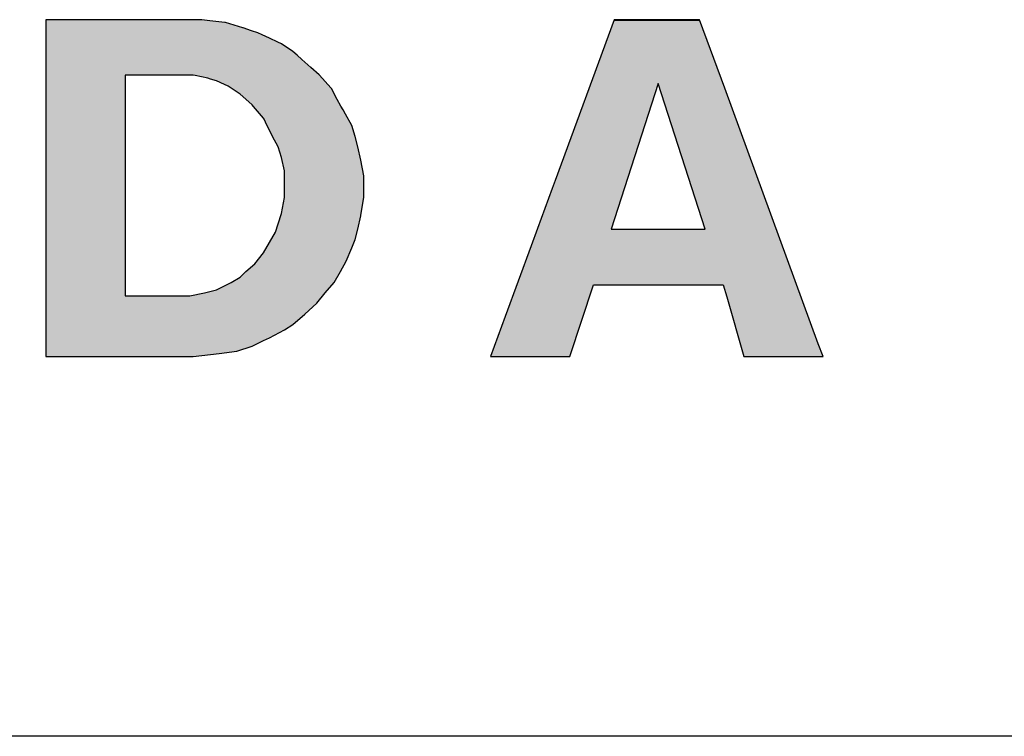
# Model space of a CAD drawing. Extents: x -1825 to 98, y 5678 to 6985.
# Tile 9 of 86: x -1070 to -1063, y 5776 to 5781. Entities that reach past the tile are written whole.
import ezdxf

# ---------------------------------------------------------------- set-up
doc = ezdxf.new("R2010")
doc.units = 0
doc.header["$MEASUREMENT"] = 0
doc.layers.add('CARIMBO', color=7, linetype='CONTINUOUS')

msp = doc.modelspace()

# ---------------------------------------------------------------- hatches: boundary and pattern name
at = {"layer": 'CARIMBO'}
h = msp.add_hatch(color=7, dxfattribs=at)
h.paths.add_polyline_path([(-1068.3392, 5781.1808), (-1068.3966, 5781.1877), (-1068.4244, 5781.1877), (-1068.4559, 5781.1877), (-1068.5404, 5781.1877), (-1068.6396, 5781.1877), (-1068.7367, 5781.1877), (-1068.8658, 5781.1877), (-1069.0214, 5781.1877), (-1069.1436, 5781.1877), (-1069.2605, 5781.1877), (-1069.4773, 5781.1877), (-1069.4773, 5781.1813), (-1069.4773, 5781.0768), (-1069.4773, 5780.9921), (-1069.4773, 5780.9218), (-1069.4773, 5780.805), (-1069.4773, 5780.708), (-1069.4773, 5780.6057), (-1069.4773, 5780.4944), (-1069.4773, 5780.3852), (-1069.4773, 5780.2583), (-1069.4773, 5780.1348), (-1069.4773, 5780.0618), (-1069.4773, 5779.9424), (-1069.4773, 5779.8994), (-1069.4773, 5779.8108), (-1069.4773, 5779.7092), (-1069.4773, 5779.6172), (-1069.4773, 5779.485), (-1069.4773, 5778.8518), (-1068.4559, 5778.8518), (-1068.2747, 5778.8716), (-1068.1528, 5778.888), (-1068.0473, 5778.9243), (-1067.9683, 5778.9638), (-1067.9254, 5778.9803), (-1067.8233, 5779.0363), (-1067.764, 5779.0726), (-1067.6816, 5779.145), (-1067.5993, 5779.2208), (-1067.54, 5779.2933), (-1067.4774, 5779.3658), (-1067.4346, 5779.4416), (-1067.3951, 5779.514), (-1067.3555, 5779.6063), (-1067.3325, 5779.6623), (-1067.3127, 5779.7348), (-1067.2929, 5779.827), (-1067.292, 5779.8328), (-1067.2732, 5779.9555), (-1067.2732, 5780.028), (-1067.2732, 5780.1038), (-1067.2929, 5780.2125), (-1067.3127, 5780.3048), (-1067.3325, 5780.3773), (-1067.3555, 5780.453), (-1067.3987, 5780.5322), (-1067.4148, 5780.5618), (-1067.4309, 5780.589), (-1067.4577, 5780.6342), (-1067.4972, 5780.71), (-1067.502, 5780.7154), (-1067.5795, 5780.8023), (-1067.5817, 5780.8042), (-1067.6388, 5780.855), (-1067.6815, 5780.8932), (-1067.7014, 5780.911), (-1067.7355, 5780.9415), (-1067.764, 5780.967), (-1067.8431, 5781.0197), (-1067.8694, 5781.0324), (-1067.9254, 5781.0593), (-1067.9774, 5781.0821), (-1068.0078, 5781.0955), (-1068.052, 5781.1112), (-1068.1099, 5781.1317), (-1068.1118, 5781.1323), (-1068.2319, 5781.1679), (-1068.2367, 5781.1685)])
h.paths.add_polyline_path([(-1068.3538, 5780.7825), (-1068.3347, 5780.7761), (-1068.2945, 5780.7628), (-1068.2395, 5780.7386), (-1068.2121, 5780.7265), (-1068.1297, 5780.6705), (-1068.0917, 5780.637), (-1068.0473, 5780.598), (-1068.0373, 5780.5863), (-1067.9683, 5780.5057), (-1067.9642, 5780.4974), (-1067.9542, 5780.477), (-1067.9057, 5780.3773), (-1067.8661, 5780.3048), (-1067.8431, 5780.2323), (-1067.8233, 5780.14), (-1067.8233, 5780.118), (-1067.8233, 5780.028), (-1067.8233, 5779.9555), (-1067.8431, 5779.8435), (-1067.8661, 5779.771), (-1067.8859, 5779.715), (-1067.9254, 5779.6425), (-1067.9683, 5779.57), (-1068.0276, 5779.4943), (-1068.0902, 5779.4416), (-1068.1297, 5779.402), (-1068.1923, 5779.3658), (-1068.2945, 5779.3131), (-1068.3768, 5779.2933), (-1068.479, 5779.2735), (-1068.927, 5779.2735), (-1068.927, 5779.5513), (-1068.927, 5779.6344), (-1068.927, 5779.7053), (-1068.927, 5779.8213), (-1068.927, 5779.8964), (-1068.927, 5779.9604), (-1068.927, 5780.0519), (-1068.927, 5780.1645), (-1068.927, 5780.2635), (-1068.927, 5780.3605), (-1068.927, 5780.4288), (-1068.927, 5780.5156), (-1068.927, 5780.6399), (-1068.927, 5780.7123), (-1068.927, 5780.8023), (-1068.8914, 5780.8023), (-1068.7624, 5780.8023), (-1068.6686, 5780.8023), (-1068.5912, 5780.8023), (-1068.479, 5780.8023), (-1068.4559, 5780.8023), (-1068.4423, 5780.7997)], flags=16)
h = msp.add_hatch(color=7, dxfattribs=at)
h.paths.add_polyline_path([(-1064.9426, 5781.1844), (-1065.538, 5781.1844), (-1065.9457, 5780.0727), (-1065.9662, 5780.0168), (-1066.0681, 5779.7389), (-1066.1124, 5779.6183), (-1066.2915, 5779.1297), (-1066.3935, 5778.8518), (-1065.8432, 5778.8518), (-1065.6785, 5779.3493), (-1065.4398, 5779.3493), (-1064.8896, 5779.3493), (-1064.779, 5779.3493), (-1064.7553, 5779.2661), (-1064.6374, 5778.8518), (-1064.0872, 5778.8518), (-1064.1197, 5778.9405), (-1064.7693, 5780.7118)])
h.paths.add_polyline_path([(-1065.2304, 5780.7463), (-1064.9042, 5779.7348), (-1065.5566, 5779.7348)], flags=16)

# ---------------------------------------------------------------- linework, layer by layer
at = {"layer": 'CARIMBO', "color": 7}
msp.add_line((-1065.5368, 5781.1844), (-1064.9438, 5781.1844), dxfattribs=at)
at = {"layer": 'CARIMBO', "color": 6}
msp.add_line((-1039.2001, 5776.2174), (-1077.6642, 5776.2174), dxfattribs=at)
at = {"layer": 'CARIMBO', "color": 7, "invisible_edges": 5}
for points in [[(-1069.4773, 5781.1813), (-1067.2929, 5779.827), (-1067.292, 5779.8328), (-1069.4773, 5781.1877)], [(-1069.4773, 5781.1877), (-1067.292, 5779.8328), (-1067.2732, 5779.9555), (-1069.2605, 5781.1877)], [(-1069.4773, 5781.0768), (-1067.3127, 5779.7348), (-1067.2929, 5779.827), (-1069.4773, 5781.1813)], [(-1069.2605, 5781.1877), (-1067.2732, 5779.9555), (-1067.2732, 5780.028), (-1069.1436, 5781.1877)], [(-1069.1436, 5781.1877), (-1067.2732, 5780.028), (-1067.2732, 5780.1038), (-1069.0214, 5781.1877)], [(-1069.0214, 5781.1877), (-1067.2732, 5780.1038), (-1067.2929, 5780.2125), (-1068.8658, 5781.1877)], [(-1068.8658, 5781.1877), (-1067.2929, 5780.2125), (-1067.3127, 5780.3048), (-1068.7367, 5781.1877)], [(-1068.7367, 5781.1877), (-1067.3127, 5780.3048), (-1067.3325, 5780.3773), (-1068.6396, 5781.1877)], [(-1068.6396, 5781.1877), (-1067.3325, 5780.3773), (-1067.3555, 5780.453), (-1068.5404, 5781.1877)], [(-1068.5404, 5781.1877), (-1067.3555, 5780.453), (-1067.3987, 5780.5322), (-1068.4559, 5781.1877)], [(-1068.4559, 5781.1877), (-1067.3987, 5780.5322), (-1067.4148, 5780.5618), (-1068.4244, 5781.1877)], [(-1068.4244, 5781.1877), (-1067.4148, 5780.5618), (-1067.4309, 5780.589), (-1068.3966, 5781.1877)], [(-1068.3966, 5781.1877), (-1067.4309, 5780.589), (-1067.4577, 5780.6342), (-1068.3392, 5781.1808)], [(-1068.3392, 5781.1808), (-1067.4577, 5780.6342), (-1067.4972, 5780.71), (-1068.2367, 5781.1685)], [(-1068.2367, 5781.1685), (-1067.4972, 5780.71), (-1067.502, 5780.7154), (-1068.2319, 5781.1679)], [(-1068.2319, 5781.1679), (-1067.502, 5780.7154), (-1067.5795, 5780.8023), (-1068.1118, 5781.1323)], [(-1068.1118, 5781.1323), (-1067.5795, 5780.8023), (-1067.5817, 5780.8042), (-1068.1099, 5781.1317)], [(-1068.1099, 5781.1317), (-1067.5817, 5780.8042), (-1067.6388, 5780.855), (-1068.052, 5781.1112)], [(-1065.9457, 5780.0727), (-1064.1197, 5778.9405), (-1064.7693, 5780.7118), (-1065.5368, 5781.1877)], [(-1065.5368, 5781.1877), (-1064.7693, 5780.7118), (-1064.9438, 5781.1877)], [(-1069.4773, 5780.9921), (-1067.3325, 5779.6623), (-1067.3127, 5779.7348), (-1069.4773, 5781.0768)], [(-1068.052, 5781.1112), (-1067.6388, 5780.855), (-1067.6815, 5780.8932), (-1068.0078, 5781.0955)], [(-1068.0078, 5781.0955), (-1067.6815, 5780.8932), (-1067.7014, 5780.911), (-1067.9774, 5781.0821)], [(-1067.9774, 5781.0821), (-1067.7014, 5780.911), (-1067.7355, 5780.9415), (-1067.9254, 5781.0593)], [(-1067.9254, 5781.0593), (-1067.7355, 5780.9415), (-1067.764, 5780.967), (-1067.8694, 5781.0324)], [(-1069.4773, 5780.9218), (-1067.3555, 5779.6063), (-1067.3325, 5779.6623), (-1069.4773, 5780.9921)], [(-1067.8694, 5781.0324), (-1067.764, 5780.967), (-1067.8431, 5781.0197)], [(-1069.4773, 5780.805), (-1067.3951, 5779.514), (-1067.3555, 5779.6063), (-1069.4773, 5780.9218)], [(-1069.4773, 5780.708), (-1067.4346, 5779.4416), (-1067.3951, 5779.514), (-1069.4773, 5780.805)], [(-1068.927, 5780.7123), (-1067.8233, 5780.028), (-1067.8233, 5780.118), (-1068.927, 5780.8023)], [(-1068.927, 5780.8023), (-1067.8233, 5780.118), (-1067.8233, 5780.14), (-1068.8914, 5780.8023)], [(-1068.8914, 5780.8023), (-1067.8233, 5780.14), (-1067.8431, 5780.2323), (-1068.7624, 5780.8023)], [(-1068.7624, 5780.8023), (-1067.8431, 5780.2323), (-1067.8661, 5780.3048), (-1068.6686, 5780.8023)], [(-1068.6686, 5780.8023), (-1067.8661, 5780.3048), (-1067.9057, 5780.3773), (-1068.5912, 5780.8023)], [(-1068.5912, 5780.8023), (-1067.9057, 5780.3773), (-1067.9542, 5780.477), (-1068.479, 5780.8023)], [(-1068.479, 5780.8023), (-1067.9542, 5780.477), (-1067.9642, 5780.4974), (-1068.4559, 5780.8023)], [(-1068.4559, 5780.8023), (-1067.9642, 5780.4974), (-1067.9683, 5780.5057), (-1068.4423, 5780.7997)], [(-1068.4423, 5780.7997), (-1067.9683, 5780.5057), (-1068.0373, 5780.5863), (-1068.3538, 5780.7825)], [(-1068.3538, 5780.7825), (-1068.0373, 5780.5863), (-1068.0473, 5780.598), (-1068.3347, 5780.7761)], [(-1068.927, 5780.6399), (-1067.8233, 5779.9555), (-1067.8233, 5780.028), (-1068.927, 5780.7123)], [(-1068.3347, 5780.7761), (-1068.0473, 5780.598), (-1068.0917, 5780.637), (-1068.2945, 5780.7628)], [(-1068.2945, 5780.7628), (-1068.0917, 5780.637), (-1068.1297, 5780.6705), (-1068.2395, 5780.7386)], [(-1068.2395, 5780.7386), (-1068.1297, 5780.6705), (-1068.2121, 5780.7265)], [(-1069.4773, 5780.6057), (-1067.4774, 5779.3658), (-1067.4346, 5779.4416), (-1069.4773, 5780.708)], [(-1069.4773, 5780.4944), (-1067.54, 5779.2933), (-1067.4774, 5779.3658), (-1069.4773, 5780.6057)], [(-1068.927, 5780.5156), (-1067.8431, 5779.8435), (-1067.8233, 5779.9555), (-1068.927, 5780.6399)], [(-1068.927, 5780.4288), (-1067.8661, 5779.771), (-1067.8431, 5779.8435), (-1068.927, 5780.5156)], [(-1069.4773, 5780.3852), (-1067.5993, 5779.2208), (-1067.54, 5779.2933), (-1069.4773, 5780.4944)], [(-1069.4773, 5780.2583), (-1067.6816, 5779.145), (-1067.5993, 5779.2208), (-1069.4773, 5780.3852)], [(-1068.927, 5780.3605), (-1067.8859, 5779.715), (-1067.8661, 5779.771), (-1068.927, 5780.4288)], [(-1068.927, 5780.2635), (-1067.9254, 5779.6425), (-1067.8859, 5779.715), (-1068.927, 5780.3605)], [(-1069.4773, 5780.1348), (-1067.764, 5779.0726), (-1067.6816, 5779.145), (-1069.4773, 5780.2583)], [(-1068.927, 5780.1645), (-1067.9683, 5779.57), (-1067.9254, 5779.6425), (-1068.927, 5780.2635)], [(-1068.927, 5780.0519), (-1068.0276, 5779.4943), (-1067.9683, 5779.57), (-1068.927, 5780.1645)], [(-1069.4773, 5780.0618), (-1067.8233, 5779.0363), (-1067.764, 5779.0726), (-1069.4773, 5780.1348)], [(-1069.4773, 5779.9424), (-1067.9254, 5778.9803), (-1067.8233, 5779.0363), (-1069.4773, 5780.0618)], [(-1068.927, 5779.9604), (-1068.0902, 5779.4416), (-1068.0276, 5779.4943), (-1068.927, 5780.0519)], [(-1065.9662, 5780.0168), (-1064.8896, 5779.3493), (-1064.779, 5779.3493), (-1065.9457, 5780.0727)], [(-1068.927, 5779.8964), (-1068.1297, 5779.402), (-1068.0902, 5779.4416), (-1068.927, 5779.9604)], [(-1066.0681, 5779.7389), (-1065.4398, 5779.3493), (-1064.8896, 5779.3493), (-1065.9662, 5780.0168)], [(-1069.4773, 5779.8994), (-1067.9683, 5778.9638), (-1067.9254, 5778.9803), (-1069.4773, 5779.9424)], [(-1069.4773, 5779.8108), (-1068.0473, 5778.9243), (-1067.9683, 5778.9638), (-1069.4773, 5779.8994)], [(-1068.927, 5779.8213), (-1068.1923, 5779.3658), (-1068.1297, 5779.402), (-1068.927, 5779.8964)], [(-1069.4773, 5779.7092), (-1068.1528, 5778.888), (-1068.0473, 5778.9243), (-1069.4773, 5779.8108)], [(-1068.927, 5779.7053), (-1068.2945, 5779.3131), (-1068.1923, 5779.3658), (-1068.927, 5779.8213)], [(-1069.4773, 5779.6172), (-1068.2747, 5778.8716), (-1068.1528, 5778.888), (-1069.4773, 5779.7092)], [(-1068.927, 5779.6344), (-1068.3768, 5779.2933), (-1068.2945, 5779.3131), (-1068.927, 5779.7053)], [(-1066.1124, 5779.6183), (-1065.6785, 5779.3493), (-1065.4398, 5779.3493), (-1066.0681, 5779.7389)], [(-1068.927, 5779.5513), (-1068.479, 5779.2735), (-1068.3768, 5779.2933), (-1068.927, 5779.6344)], [(-1066.2915, 5779.1297), (-1065.8432, 5778.8518), (-1065.6785, 5779.3493), (-1066.1124, 5779.6183)], [(-1069.4773, 5779.485), (-1068.4559, 5778.8518), (-1068.2747, 5778.8716), (-1069.4773, 5779.6172)], [(-1068.927, 5779.2735), (-1068.927, 5779.2735), (-1068.479, 5779.2735), (-1068.927, 5779.5513)], [(-1069.4773, 5778.8518), (-1069.4773, 5778.8518), (-1068.4559, 5778.8518), (-1069.4773, 5779.485)], [(-1064.7553, 5779.2661), (-1064.0872, 5778.8518), (-1064.1197, 5778.9405), (-1064.779, 5779.3493)], [(-1064.6374, 5778.8518), (-1064.6374, 5778.8518), (-1064.0872, 5778.8518), (-1064.7553, 5779.2661)], [(-1066.3935, 5778.8518), (-1066.3935, 5778.8518), (-1065.8432, 5778.8518), (-1066.2915, 5779.1297)]]:
    msp.add_3dface(points, dxfattribs=at)
at = {"layer": 'CARIMBO', "color": 7}
msp.add_3dface([(-1065.2304, 5780.7463), (-1065.5566, 5779.7348), (-1064.9042, 5779.7348), (-1065.2304, 5780.7463)], dxfattribs=at)
msp.add_3dface([(-1065.2304, 5780.7463), (-1065.5566, 5779.7348), (-1064.9042, 5779.7348), (-1065.2304, 5780.7463)], dxfattribs=at)

doc.saveas('drawing.dxf')
